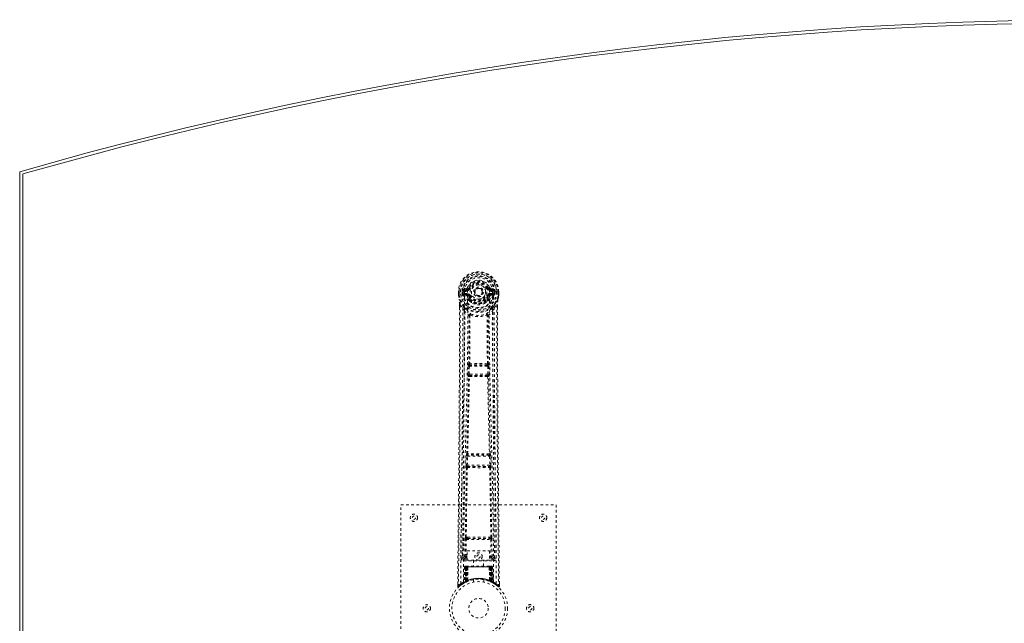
# Model space of a CAD drawing. Header units: inches. Extents: x 20.7 to 104.2, y 28.9 to 88.4.
# Tile 2 of 4: x 20.7 to 58.7, y 65 to 88.4. Entities that reach past the tile are written whole.
import ezdxf

# ---------------------------------------------------------------- set-up
doc = ezdxf.new("R2010")
doc.units = ezdxf.units.IN
doc.header["$MEASUREMENT"] = 0
doc.linetypes.add('SLD-Dashed', pattern=[0.075, 0.05, -0.025])
doc.linetypes.add('SLD-Solid', pattern=[0])

msp = doc.modelspace()

# ---------------------------------------------------------------- linework, layer by layer
at = {"color": 7, "linetype": 'SLD-Solid', "lineweight": 15}
for p, q in [((20.658, 34.752), (20.658, 82.502)), ((20.776, 34.841), (20.776, 82.413)), ((20.776, 82.413), (20.776, 34.841))]:
    msp.add_line(p, q, dxfattribs=at)
at = {"color": 7, "linetype": 'SLD-Dashed', "lineweight": 0}
for p, q in [((37.628, 77.858), (37.629, 77.741)), ((37.632, 77.858), (37.628, 77.858)), ((37.629, 77.741), (37.629, 77.737)), ((37.63, 77.859), (37.63, 77.741)), ((37.686, 77.858), (37.632, 77.858)), ((37.658, 77.857), (37.659, 77.741)), ((37.709, 77.857), (37.686, 77.858)), ((37.714, 77.857), (37.709, 77.857)), ((37.865, 77.857), (37.714, 77.857)), ((37.78, 77.784), (37.78, 77.856)), ((37.78, 77.784), (37.809, 77.786)), ((37.78, 77.784), (37.78, 77.784)), ((37.815, 77.857), (37.809, 77.857)), ((37.809, 77.857), (37.809, 77.786)), ((37.81, 77.785), (37.815, 77.766)), ((37.815, 77.779), (37.815, 77.857)), ((37.815, 77.766), (37.815, 77.779)), ((37.821, 77.742), (37.825, 77.738)), ((37.835, 77.727), (37.825, 77.737)), ((37.951, 78.002), (37.833, 77.978)), ((37.835, 77.727), (37.95, 77.706)), ((37.85, 77.79), (37.85, 77.76)), ((37.85, 77.79), (37.979, 77.79)), ((37.979, 77.735), (37.85, 77.76)), ((37.85, 77.76), (37.979, 77.76)), ((37.863, 77.942), (37.979, 77.962)), ((37.863, 77.942), (37.863, 77.912)), ((37.979, 77.942), (37.863, 77.942)), ((37.979, 77.912), (37.863, 77.912)), ((37.979, 77.962), (37.979, 77.942)), ((37.979, 77.912), (37.979, 77.942)), ((37.979, 77.79), (37.979, 77.76)), ((37.979, 77.735), (37.979, 77.76)), ((37.984, 78.029), (38.039, 78.006)), ((38.034, 77.694), (38.027, 77.705)), ((38.061, 77.705), (38.034, 77.694)), ((38.035, 77.998), (38.039, 78.006)), ((38.039, 78.006), (38.061, 77.996)), ((38.564, 77.859), (38.565, 77.851)), ((38.565, 77.851), (38.564, 77.835)), ((38.755, 77.996), (38.777, 78.006)), ((38.782, 77.694), (38.755, 77.705)), ((38.777, 78.006), (38.781, 77.997)), ((38.789, 77.706), (38.782, 77.694)), ((38.837, 77.962), (38.953, 77.942)), ((38.837, 77.962), (38.837, 77.942)), ((38.953, 77.942), (38.837, 77.942)), ((38.837, 77.912), (38.837, 77.942)), ((38.953, 77.912), (38.837, 77.912)), ((38.837, 77.79), (38.837, 77.76)), ((38.837, 77.79), (38.966, 77.79)), ((38.966, 77.76), (38.837, 77.735)), ((38.837, 77.735), (38.837, 77.76)), ((38.837, 77.76), (38.966, 77.76)), ((38.984, 77.978), (38.865, 78.002)), ((38.866, 77.706), (38.981, 77.727)), ((38.951, 77.858), (38.951, 77.857)), ((39.102, 77.857), (38.951, 77.857)), ((38.953, 77.912), (38.953, 77.942)), ((38.966, 77.76), (38.966, 77.79)), ((38.992, 77.738), (38.981, 77.727)), ((38.981, 77.727), (38.981, 77.727)), ((38.981, 77.727), (38.981, 77.727)), ((38.992, 77.738), (38.995, 77.742)), ((39.001, 77.857), (39.007, 77.857)), ((39.001, 77.779), (39.001, 77.857)), ((39.006, 77.785), (39.001, 77.766)), ((39.001, 77.766), (39.001, 77.779)), ((39.007, 77.786), (39.007, 77.857)), ((39.007, 77.786), (39.036, 77.784)), ((39.037, 77.857), (39.036, 77.784)), ((39.036, 77.784), (39.036, 77.784)), ((39.037, 77.857), (39.037, 77.857)), ((39.108, 77.857), (39.102, 77.857)), ((39.131, 77.858), (39.108, 77.857)), ((39.184, 77.858), (39.131, 77.858)), ((39.158, 77.741), (39.158, 77.857)), ((39.188, 77.858), (39.184, 77.858)), ((39.186, 77.741), (39.187, 77.859)), ((39.188, 77.858), (39.187, 77.741)), ((39.187, 77.737), (39.187, 77.741)), ((37.671, 77.359), (37.671, 77.257)), ((37.673, 77.358), (37.673, 77.256)), ((37.701, 77.357), (37.797, 77.242)), ((38.037, 77.545), (38.036, 77.568)), ((38.055, 77.5), (38.044, 77.518)), ((38.06, 77.573), (38.06, 77.55)), ((38.756, 77.55), (38.756, 77.573)), ((38.773, 77.518), (38.761, 77.5)), ((38.779, 77.545), (38.78, 77.568)), ((39.019, 77.242), (39.115, 77.357)), ((39.143, 77.269), (39.144, 77.358)), ((39.145, 77.359), (39.145, 77.27)), ((37.857, 77.13), (37.797, 77.242)), ((39.019, 77.242), (38.96, 77.13)), ((38.029, 75.076), (38.028, 75.076)), ((38.788, 75.076), (38.787, 75.076)), ((37.998, 74.677), (38.01, 74.986)), ((38.01, 74.986), (38.012, 75.02)), ((38.042, 74.675), (38.054, 74.984)), ((38.774, 74.675), (38.042, 74.675)), ((38.054, 74.984), (38.762, 74.984)), ((38.072, 75.029), (38.073, 75.029)), ((38.744, 75.029), (38.072, 75.029)), ((38.743, 75.029), (38.744, 75.029)), ((38.762, 74.984), (38.774, 74.675)), ((38.807, 74.986), (38.804, 75.02)), ((38.819, 74.677), (38.807, 74.986)), ((38.02, 74.583), (38.008, 74.587)), ((38.065, 74.626), (38.052, 74.631)), ((38.052, 74.631), (38.764, 74.631)), ((38.764, 74.631), (38.751, 74.626)), ((38.796, 74.583), (38.808, 74.587)), ((37.928, 71.155), (37.939, 71.508)), ((37.953, 71.598), (37.952, 71.598)), ((37.973, 71.154), (37.984, 71.506)), ((37.984, 71.506), (38.833, 71.506)), ((37.997, 71.551), (37.997, 71.551)), ((38.819, 71.551), (37.997, 71.551)), ((38.819, 71.551), (38.819, 71.551)), ((38.833, 71.506), (38.843, 71.154)), ((38.864, 71.598), (38.863, 71.598)), ((38.888, 71.155), (38.877, 71.508)), ((37.935, 71.065), (37.941, 71.062)), ((38.843, 71.154), (37.973, 71.154)), ((37.986, 71.106), (37.98, 71.109)), ((37.98, 71.109), (38.836, 71.109)), ((38.836, 71.109), (38.83, 71.106)), ((38.875, 71.062), (38.881, 71.065)), ((35.408, 61.627), (35.408, 69.627)), ((35.408, 69.627), (41.408, 69.627)), ((41.408, 69.627), (41.408, 61.627)), ((37.799, 68.384), (37.792, 67.57)), ((37.884, 67.624), (37.891, 68.284)), ((37.929, 67.623), (37.936, 68.283)), ((37.982, 68.374), (37.933, 68.373)), ((37.936, 68.283), (38.881, 68.283)), ((37.945, 68.327), (37.992, 68.327)), ((37.992, 68.327), (38.824, 68.327)), ((38.824, 68.327), (38.872, 68.327)), ((38.883, 68.373), (38.834, 68.374)), ((38.881, 68.283), (38.888, 67.623)), ((38.932, 67.624), (38.925, 68.284)), ((39.024, 67.57), (39.017, 68.384)), ((37.971, 67.85), (38.832, 67.85)), ((37.971, 67.484), (37.971, 67.85)), ((38.832, 67.85), (38.832, 67.484)), ((37.791, 67.567), (37.795, 67.549)), ((37.792, 67.57), (37.792, 67.569)), ((37.792, 67.569), (37.792, 67.559)), ((37.836, 67.521), (37.836, 67.461)), ((37.971, 67.521), (37.836, 67.521)), ((37.836, 67.461), (38.98, 67.461)), ((37.929, 67.578), (37.929, 67.623)), ((37.971, 67.623), (37.929, 67.623)), ((37.971, 67.578), (37.929, 67.578)), ((38.832, 67.484), (37.971, 67.484)), ((38.213, 67.484), (38.213, 67.252)), ((38.603, 67.252), (38.603, 67.484)), ((38.832, 67.623), (38.888, 67.623)), ((38.832, 67.578), (38.888, 67.578)), ((38.98, 67.521), (38.832, 67.521)), ((38.932, 67.624), (38.888, 67.623)), ((38.888, 67.578), (38.888, 67.623)), ((38.98, 67.461), (38.98, 67.521)), ((39.021, 67.549), (39.025, 67.567)), ((39.024, 67.569), (39.024, 67.57)), ((39.024, 67.559), (39.024, 67.569)), ((37.862, 67.223), (37.841, 66.617)), ((37.875, 67.223), (37.854, 66.625)), ((37.875, 67.223), (37.862, 67.223)), ((37.896, 67.227), (37.873, 66.633)), ((37.893, 67.223), (37.873, 66.636)), ((37.892, 67.252), (37.889, 67.251)), ((37.96, 67.223), (37.893, 67.223)), ((37.894, 67.252), (37.894, 67.252)), ((37.901, 67.223), (37.9, 66.666)), ((37.901, 67.252), (37.901, 67.25)), ((37.906, 67.252), (37.901, 67.252)), ((37.915, 67.252), (37.905, 67.252)), ((37.906, 67.223), (38.911, 67.223)), ((37.906, 66.668), (37.906, 67.223)), ((37.914, 66.672), (37.914, 67.223)), ((37.919, 67.252), (37.915, 67.252)), ((37.918, 67.223), (37.918, 66.674)), ((38.898, 67.223), (37.918, 67.223)), ((37.99, 67.252), (37.923, 67.252)), ((37.933, 67.223), (37.932, 66.681)), ((37.936, 67.223), (37.933, 67.223)), ((37.936, 67.223), (38.88, 67.223)), ((37.936, 66.683), (37.936, 67.223)), ((37.941, 66.671), (37.96, 67.223)), ((37.962, 67.223), (37.942, 66.672)), ((37.96, 67.223), (37.962, 67.223)), ((37.985, 66.7), (37.99, 67.224)), ((37.992, 67.223), (37.987, 66.701)), ((37.992, 67.223), (37.99, 67.224)), ((38.824, 67.252), (37.992, 67.252)), ((38.824, 67.223), (37.992, 67.223)), ((38.826, 67.224), (38.824, 67.223)), ((38.829, 66.701), (38.824, 67.223)), ((38.893, 67.252), (38.826, 67.252)), ((38.826, 67.224), (38.831, 66.7)), ((38.855, 67.223), (38.856, 67.223)), ((38.874, 66.672), (38.855, 67.223)), ((38.923, 67.223), (38.856, 67.223)), ((38.856, 67.223), (38.875, 66.671)), ((38.883, 67.223), (38.88, 67.223)), ((38.88, 67.223), (38.88, 66.683)), ((38.884, 66.681), (38.883, 67.223)), ((38.901, 67.252), (38.897, 67.252)), ((38.898, 66.674), (38.898, 67.223)), ((38.911, 67.252), (38.901, 67.252)), ((38.902, 67.223), (38.902, 66.672)), ((38.915, 67.252), (38.91, 67.252)), ((38.911, 67.223), (38.911, 66.668)), ((38.916, 66.666), (38.916, 67.223)), ((38.943, 66.633), (38.92, 67.227)), ((38.923, 67.252), (38.923, 67.252)), ((38.923, 67.223), (38.943, 66.636)), ((38.928, 67.251), (38.924, 67.252)), ((38.941, 67.223), (38.962, 66.625)), ((38.954, 67.223), (38.941, 67.223)), ((38.954, 67.223), (38.976, 66.617)), ((37.873, 66.636), (37.941, 66.671)), ((37.9, 66.666), (37.906, 66.668)), ((37.913, 66.64), (37.9, 66.666)), ((37.918, 66.642), (37.906, 66.668)), ((37.926, 66.646), (37.914, 66.672)), ((37.93, 66.648), (37.918, 66.674)), ((37.944, 66.655), (37.932, 66.681)), ((37.948, 66.656), (37.936, 66.683)), ((37.942, 66.672), (37.941, 66.671)), ((37.985, 66.7), (37.987, 66.701)), ((37.988, 66.673), (37.991, 66.674)), ((38.208, 66.734), (38.208, 66.638)), ((38.608, 66.638), (38.608, 66.734)), ((38.825, 66.674), (38.828, 66.673)), ((38.829, 66.701), (38.831, 66.7)), ((38.88, 66.683), (38.868, 66.656)), ((38.872, 66.655), (38.868, 66.656)), ((38.884, 66.681), (38.872, 66.655)), ((38.875, 66.671), (38.874, 66.672)), ((38.875, 66.671), (38.943, 66.636)), ((38.898, 66.674), (38.886, 66.648)), ((38.902, 66.672), (38.89, 66.646)), ((38.911, 66.668), (38.898, 66.642)), ((38.916, 66.666), (38.903, 66.64)), ((38.911, 66.668), (38.916, 66.666)), ((37.602, 66.571), (37.601, 66.486)), ((37.601, 66.485), (37.631, 66.485)), ((37.651, 66.463), (37.753, 66.544)), ((37.762, 66.551), (37.823, 66.588)), ((37.826, 66.593), (37.839, 66.6)), ((37.841, 66.617), (37.854, 66.625)), ((37.858, 66.611), (37.924, 66.645)), ((37.88, 66.642), (37.885, 66.641)), ((37.913, 66.64), (37.904, 66.635)), ((37.918, 66.642), (37.913, 66.64)), ((37.944, 66.655), (37.918, 66.642)), ((37.924, 66.645), (37.925, 66.646)), ((37.926, 66.646), (37.93, 66.648)), ((38.886, 66.648), (38.89, 66.646)), ((38.891, 66.646), (38.892, 66.645)), ((38.892, 66.645), (38.958, 66.611)), ((38.903, 66.64), (38.898, 66.642)), ((38.962, 66.625), (38.976, 66.617)), ((38.977, 66.6), (38.99, 66.593)), ((39.185, 66.485), (39.165, 66.463)), ((39.215, 66.486), (39.214, 66.57))]:
    msp.add_line(p, q, dxfattribs=at)
at = {"color": 7, "linetype": 'SLD-Dashed', "lineweight": 0, "flags": 128}
for points in [[(37.982, 77.887), (37.988, 77.965), (38.011, 78.041), (38.05, 78.111), (38.104, 78.172), (38.169, 78.221), (38.244, 78.258), (38.324, 78.28), (38.408, 78.288), (38.492, 78.28), (38.572, 78.258), (38.647, 78.221), (38.713, 78.172), (38.766, 78.111), (38.806, 78.041), (38.828, 77.965), (38.834, 77.887)], [(37.628, 77.858), (37.628, 77.858), (37.629, 77.858), (37.632, 77.858), (37.635, 77.858), (37.64, 77.857), (37.646, 77.857), (37.652, 77.857), (37.658, 77.857)], [(37.629, 77.741), (37.642, 77.646), (37.658, 77.571)], [(37.629, 77.737), (37.63, 77.737), (37.632, 77.737), (37.635, 77.738), (37.638, 77.738), (37.643, 77.739), (37.648, 77.74), (37.653, 77.74), (37.659, 77.741)], [(37.659, 77.741), (37.652, 77.741), (37.646, 77.741), (37.64, 77.741), (37.636, 77.741), (37.632, 77.741), (37.63, 77.741), (37.629, 77.741), (37.629, 77.741)], [(37.629, 77.737), (37.641, 77.649), (37.659, 77.56)], [(37.72, 66.579), (37.726, 68.17), (37.744, 69.759), (37.774, 71.345), (37.812, 72.928), (37.842, 74.168), (37.865, 75.404), (37.875, 76.634), (37.865, 77.857)], [(37.81, 77.785), (37.81, 77.786), (37.809, 77.786)], [(37.815, 77.779), (37.831, 77.787), (37.85, 77.79)], [(37.863, 77.912), (37.84, 77.916), (37.82, 77.929)], [(37.829, 66.635), (37.835, 68.221), (37.856, 69.806), (37.889, 71.388), (37.929, 72.967), (37.961, 74.204), (37.985, 75.437), (37.995, 76.666), (37.982, 77.887)], [(37.977, 77.683), (37.964, 77.7), (37.95, 77.706)], [(38.089, 77.985), (38.084, 77.987), (38.079, 77.989), (38.074, 77.991), (38.07, 77.993), (38.066, 77.994), (38.064, 77.995), (38.062, 77.996), (38.061, 77.996)], [(38.089, 77.717), (38.084, 77.715), (38.079, 77.713), (38.074, 77.711), (38.07, 77.709), (38.066, 77.707), (38.064, 77.706), (38.062, 77.706), (38.061, 77.705)], [(38.462, 77.704), (38.42, 77.695), (38.404, 77.694)], [(38.727, 77.985), (38.732, 77.987), (38.737, 77.989), (38.742, 77.991), (38.746, 77.993), (38.75, 77.994), (38.752, 77.995), (38.754, 77.996), (38.755, 77.996)], [(38.727, 77.717), (38.732, 77.715), (38.737, 77.713), (38.742, 77.711), (38.746, 77.709), (38.75, 77.707), (38.752, 77.706), (38.754, 77.706), (38.755, 77.705)], [(38.987, 66.635), (38.981, 68.221), (38.96, 69.806), (38.927, 71.388), (38.887, 72.967), (38.855, 74.204), (38.831, 75.437), (38.822, 76.666), (38.834, 77.887)], [(38.839, 77.683), (38.852, 77.7), (38.866, 77.706)], [(39.096, 66.579), (39.091, 68.17), (39.072, 69.759), (39.042, 71.345), (39.004, 72.928), (38.974, 74.168), (38.951, 75.404), (38.941, 76.634), (38.951, 77.857)], [(38.996, 77.929), (38.977, 77.916), (38.953, 77.912)], [(38.966, 77.79), (38.985, 77.787), (39.001, 77.779)], [(39.007, 77.786), (39.007, 77.786), (39.006, 77.785)], [(39.007, 77.857), (39.01, 77.857), (39.017, 77.857), (39.026, 77.857), (39.037, 77.857)], [(39.157, 77.56), (39.174, 77.638), (39.187, 77.737)], [(39.158, 77.857), (39.164, 77.857), (39.171, 77.857), (39.176, 77.857), (39.181, 77.857), (39.184, 77.858), (39.187, 77.858), (39.188, 77.858), (39.188, 77.858)], [(39.187, 77.741), (39.188, 77.741), (39.186, 77.741), (39.184, 77.741), (39.18, 77.741), (39.176, 77.741), (39.17, 77.741), (39.164, 77.741), (39.158, 77.741)], [(39.187, 77.737), (39.186, 77.737), (39.184, 77.737), (39.181, 77.738), (39.178, 77.738), (39.173, 77.739), (39.168, 77.74), (39.163, 77.74), (39.158, 77.741)], [(39.187, 77.741), (39.174, 77.646), (39.159, 77.571)], [(37.701, 77.357), (37.702, 76.543), (37.702, 75.695), (37.699, 74.811), (37.696, 74.009), (37.693, 73.491), (37.689, 72.949), (37.685, 72.383), (37.681, 71.819), (37.677, 71.331), (37.671, 70.684), (37.665, 69.996), (37.658, 69.267), (37.651, 68.59), (37.631, 66.485)], [(37.658, 77.571), (37.658, 77.565), (37.659, 77.56)], [(37.839, 77.282), (37.739, 77.405), (37.659, 77.56)], [(37.671, 77.359), (37.671, 77.358), (37.672, 77.358), (37.674, 77.358), (37.678, 77.358), (37.683, 77.357), (37.689, 77.357), (37.695, 77.357), (37.701, 77.357)], [(38.036, 77.568), (38.006, 77.618), (37.977, 77.683)], [(38.034, 77.694), (38.06, 77.633), (38.089, 77.586)], [(38.055, 77.5), (38.13, 77.441), (38.181, 77.414)], [(38.635, 77.414), (38.686, 77.441), (38.761, 77.5)], [(38.78, 77.568), (38.811, 77.618), (38.839, 77.683)], [(38.977, 77.282), (39.077, 77.406), (39.157, 77.56)], [(39.115, 77.357), (39.114, 76.619), (39.114, 75.839), (39.116, 75.016), (39.12, 74.15), (39.124, 73.354), (39.13, 72.524), (39.131, 72.333), (39.133, 72.141), (39.134, 71.947), (39.136, 71.814), (39.137, 71.684), (39.138, 71.548), (39.139, 71.407), (39.143, 70.954), (39.148, 70.449), (39.153, 69.894), (39.156, 69.542), (39.16, 69.17), (39.164, 68.767), (39.167, 68.392), (39.172, 67.901), (39.176, 67.465), (39.179, 67.084), (39.182, 66.757), (39.185, 66.485)], [(39.115, 77.357), (39.121, 77.357), (39.127, 77.357), (39.133, 77.357), (39.138, 77.358), (39.142, 77.358), (39.144, 77.358), (39.145, 77.358), (39.145, 77.359)], [(39.157, 77.56), (39.158, 77.565), (39.159, 77.571)], [(37.671, 77.257), (37.669, 74.64), (37.651, 71.924), (37.627, 69.203), (37.601, 66.485)], [(37.797, 77.242), (37.797, 76.502), (37.796, 75.73), (37.793, 74.927), (37.789, 74.161), (37.784, 73.385), (37.778, 72.609), (37.772, 71.853), (37.766, 71.128), (37.759, 70.452), (37.752, 69.696), (37.745, 68.986), (37.738, 68.289), (37.731, 67.567)], [(37.857, 77.13), (37.848, 73.943), (37.822, 70.755), (37.791, 67.567)], [(37.857, 77.13), (37.941, 77.032), (38.038, 76.945)], [(37.935, 77.194), (37.944, 77.185), (37.95, 77.179)], [(38.086, 76.954), (38.081, 76.964), (38.074, 76.97), (38.067, 76.974), (38.059, 76.974), (38.051, 76.971), (38.045, 76.965), (38.04, 76.956), (38.038, 76.945)], [(38.076, 76.944), (38.075, 76.014), (38.065, 75.081)], [(38.086, 76.954), (38.08, 76.95), (38.077, 76.947), (38.076, 76.946), (38.076, 76.944)], [(38.778, 76.945), (38.776, 76.956), (38.771, 76.965), (38.765, 76.971), (38.758, 76.974), (38.75, 76.974), (38.742, 76.97), (38.735, 76.964), (38.73, 76.954)], [(38.74, 76.944), (38.74, 76.946), (38.739, 76.947), (38.737, 76.95), (38.73, 76.954)], [(38.751, 75.081), (38.741, 76.014), (38.74, 76.944)], [(38.778, 76.945), (38.875, 77.032), (38.96, 77.13)], [(38.867, 77.179), (38.872, 77.185), (38.881, 77.194)], [(39.025, 67.567), (38.994, 70.755), (38.968, 73.943), (38.96, 77.13)], [(39.085, 67.567), (39.081, 67.943), (39.077, 68.372), (39.073, 68.842), (39.068, 69.266), (39.066, 69.489), (39.064, 69.712), (39.062, 69.934), (39.06, 70.187), (39.057, 70.442), (39.055, 70.689), (39.05, 71.193), (39.046, 71.66), (39.042, 72.092), (39.039, 72.515), (39.035, 73.005), (39.029, 73.846), (39.024, 74.694), (39.021, 75.571), (39.019, 76.426), (39.019, 77.242)], [(39.145, 77.27), (39.147, 74.641), (39.165, 71.923), (39.189, 69.204), (39.215, 66.485)], [(38.029, 75.076), (38.04, 76.008), (38.04, 76.937)], [(38.787, 75.076), (38.777, 76.008), (38.776, 76.937)], [(37.998, 74.677), (37.999, 74.677), (38.003, 74.677), (38.007, 74.677), (38.013, 74.677), (38.019, 74.676), (38.026, 74.676), (38.034, 74.676), (38.042, 74.675)], [(38.01, 74.986), (38.015, 74.986), (38.025, 74.985), (38.039, 74.985), (38.054, 74.984)], [(38.052, 74.631), (38.047, 74.635), (38.044, 74.644), (38.042, 74.659), (38.042, 74.667), (38.042, 74.675)], [(38.054, 74.984), (38.055, 74.993), (38.056, 75.001), (38.061, 75.016), (38.066, 75.025), (38.069, 75.028), (38.071, 75.029), (38.072, 75.029)], [(38.762, 74.984), (38.77, 74.985), (38.778, 74.985), (38.785, 74.985), (38.791, 74.985), (38.797, 74.986), (38.801, 74.986), (38.805, 74.986), (38.807, 74.986)], [(38.774, 74.675), (38.775, 74.667), (38.774, 74.659), (38.773, 74.644), (38.769, 74.635), (38.764, 74.631)], [(38.774, 74.675), (38.782, 74.676), (38.79, 74.676), (38.797, 74.676), (38.803, 74.677), (38.809, 74.677), (38.813, 74.677), (38.817, 74.677), (38.819, 74.677)], [(37.953, 71.598), (37.988, 73.093), (38.02, 74.583)], [(37.987, 71.6), (38.023, 73.096), (38.056, 74.588)], [(38.76, 74.588), (38.793, 73.096), (38.829, 71.6)], [(38.863, 71.598), (38.828, 73.093), (38.796, 74.583)], [(37.939, 71.508), (37.941, 71.541), (37.941, 71.543)], [(37.939, 71.508), (37.941, 71.508), (37.944, 71.507), (37.948, 71.507), (37.954, 71.507), (37.96, 71.507), (37.968, 71.507), (37.975, 71.506), (37.984, 71.506)], [(37.957, 71.578), (37.956, 71.58), (37.953, 71.598)], [(38.833, 71.506), (38.841, 71.506), (38.849, 71.507), (38.856, 71.507), (38.862, 71.507), (38.868, 71.507), (38.872, 71.507), (38.876, 71.508), (38.877, 71.508)], [(38.877, 71.508), (38.875, 71.541), (38.875, 71.543)], [(37.9, 68.372), (37.917, 69.718), (37.941, 71.062)], [(37.928, 71.155), (37.93, 71.155), (37.933, 71.155), (37.937, 71.155), (37.943, 71.154), (37.949, 71.154), (37.957, 71.154), (37.965, 71.154), (37.973, 71.154)], [(37.933, 68.373), (37.95, 69.72), (37.975, 71.065)], [(38.841, 71.065), (38.866, 69.72), (38.883, 68.373)], [(38.843, 71.154), (38.852, 71.154), (38.859, 71.154), (38.867, 71.154), (38.873, 71.154), (38.879, 71.155), (38.883, 71.155), (38.886, 71.155), (38.888, 71.155)], [(38.916, 68.372), (38.899, 69.718), (38.875, 71.062)], [(37.891, 68.284), (37.895, 68.284), (37.906, 68.284), (37.92, 68.283), (37.936, 68.283)], [(37.945, 68.327), (37.928, 68.331), (37.917, 68.339)], [(37.982, 68.374), (38.194, 68.374), (38.408, 68.374), (38.623, 68.374), (38.834, 68.374)], [(37.992, 68.327), (38.196, 68.328), (38.402, 68.328), (38.614, 68.328), (38.824, 68.327)], [(38.881, 68.283), (38.896, 68.283), (38.911, 68.284), (38.921, 68.284), (38.925, 68.284)], [(37.884, 67.624), (37.815, 67.595), (37.794, 67.569)], [(37.836, 67.521), (37.86, 67.55), (37.929, 67.578)], [(37.884, 67.624), (37.889, 67.624), (37.899, 67.624), (37.913, 67.623), (37.929, 67.623)], [(38.888, 67.578), (38.957, 67.55), (38.98, 67.521)], [(39.025, 67.567), (39.001, 67.595), (38.932, 67.624)], [(37.862, 67.223), (37.864, 67.223), (37.873, 67.223), (37.886, 67.223), (37.901, 67.223)], [(37.914, 67.223), (37.9, 67.223), (37.887, 67.223), (37.879, 67.223), (37.875, 67.223)], [(37.893, 67.223), (37.894, 67.223), (37.896, 67.223), (37.899, 67.223), (37.904, 67.223), (37.91, 67.223), (37.917, 67.223), (37.925, 67.223), (37.933, 67.223)], [(37.915, 67.25), (37.911, 67.251), (37.908, 67.251), (37.907, 67.252), (37.907, 67.252)], [(37.972, 67.242), (37.965, 67.233), (37.962, 67.223)], [(37.99, 67.224), (37.975, 67.238), (37.972, 67.242)], [(38.826, 67.224), (38.841, 67.238), (38.844, 67.242)], [(38.855, 67.223), (38.851, 67.233), (38.844, 67.242)], [(38.883, 67.223), (38.891, 67.223), (38.899, 67.223), (38.906, 67.223), (38.912, 67.223), (38.917, 67.223), (38.921, 67.223), (38.922, 67.223), (38.923, 67.223)], [(38.894, 67.252), (38.892, 67.252), (38.891, 67.252)], [(38.909, 67.252), (38.909, 67.252), (38.908, 67.251), (38.906, 67.251), (38.902, 67.25)], [(38.941, 67.223), (38.938, 67.223), (38.929, 67.223), (38.917, 67.223), (38.902, 67.223)], [(38.916, 67.223), (38.931, 67.223), (38.943, 67.223), (38.952, 67.223), (38.954, 67.223)], [(38.923, 67.223), (38.922, 67.23), (38.921, 67.232)], [(37.604, 66.486), (37.606, 66.478), (37.61, 66.47), (37.615, 66.464), (37.621, 66.459), (37.628, 66.456), (37.636, 66.455), (37.643, 66.457), (37.649, 66.461)], [(38.942, 66.62), (38.936, 66.623), (38.903, 66.64)], [(38.945, 66.628), (38.943, 66.634), (38.943, 66.636)], [(38.982, 66.6), (38.975, 66.611), (38.971, 66.625)], [(38.975, 66.611), (38.974, 66.617), (38.974, 66.618)], [(39.167, 66.465), (39.174, 66.461), (39.182, 66.459), (39.19, 66.458), (39.198, 66.46), (39.205, 66.463), (39.21, 66.469), (39.213, 66.475), (39.215, 66.483)], [(39.215, 66.485), (39.214, 66.486), (39.213, 66.485), (39.206, 66.485), (39.196, 66.485), (39.191, 66.485), (39.185, 66.485)]]:
    msp.add_lwpolyline(points, dxfattribs=at)
at = {"color": 7, "linetype": 'SLD-Dashed', "lineweight": 0}
for centre, radius in [((38.408, 77.851), 0.7), ((38.408, 77.851), 0.69), ((38.408, 77.851), 0.623), ((38.408, 77.851), 0.32), ((38.408, 77.851), 0.275), ((38.408, 77.851), 0.188), ((38.408, 77.851), 0.156), ((38.408, 77.851), 0.142), ((38.408, 77.851), 0.14), ((38.408, 77.851), 0.138), ((35.908, 69.127), 0.141), ((35.908, 69.127), 0.0625), ((40.908, 69.127), 0.141), ((40.908, 69.127), 0.0625), ((38.408, 67.627), 0.141), ((38.408, 67.627), 0.0625), ((38.408, 65.627), 1.125), ((38.408, 65.627), 1.03), ((38.408, 65.627), 0.376), ((36.408, 65.627), 0.14), ((36.408, 65.627), 0.0625), ((40.408, 65.627), 0.141), ((40.408, 65.627), 0.0625)]:
    msp.add_circle(centre, radius, dxfattribs=at)
at = {"color": 7, "linetype": 'SLD-Solid', "lineweight": 15}
for radius, start, end in [(151.283, 73.98003, 106.01997), (151.165, 74.01375, 105.98625), (151.165, 74.01375, 105.98625)]:
    msp.add_arc((62.408, -62.906), radius, start, end, dxfattribs=at)
at = {"color": 7, "linetype": 'SLD-Dashed', "lineweight": 0}
for centre, radius, start, end in [((38.408, 77.851), 0.78, 0.5288, 179.4712), ((38.408, 77.851), 0.78, 0, 179.4852), ((38.408, 77.851), 0.75, 0.4562, 179.5438), ((38.408, 77.851), 0.629, 0.5443, 179.4557), ((38.408, 77.851), 0.599, 0.5443, 179.4557), ((38.408, 77.863), 0.543, 359.3659, 180.6341), ((38.408, 77.851), 0.459, 22.774, 157.226), ((38.408, 77.851), 0.4, 22.774, 157.226), ((38.408, 77.851), 0.376, 22.774, 157.226), ((38.408, 77.851), 0.346, 22.7741, 157.2259), ((38.408, 77.851), 0.275, 90.0001, 269.9999), ((38.408, 77.851), 0.275, 270.0001, 89.9999), ((37.659, 77.741), 0.03, 180.2178, 185.2738), ((38.408, 77.851), 0.787, 188.3239, 351.6761), ((38.408, 77.851), 0.758, 188.3238, 351.6762), ((37.803, 78.751), 0.895, 268.5066, 270.4045), ((38.408, 77.851), 0.632, 186.0643, 353.9357), ((38.408, 77.851), 0.602, 186.2697, 353.7303), ((38.408, 77.851), 0.593, 172.3909, 179.4476), ((37.899, 77.774), 0.0844, 185.4146, 202.6127), ((38.024, 77.902), 0.206, 158.3408, 172.3377), ((37.849, 77.729), 0.0305, 89.0391, 156.1683), ((38.276, 77.946), 0.497, 204.814, 243.6307), ((37.862, 77.972), 0.0299, 167.8979, 271.9461), ((38.215, 77.947), 0.439, 210.0687, 246.0866), ((37.981, 77.646), 0.242, 89.7357, 118.8238), ((37.98, 77.992), 0.0301, 162.3454, 268.5786), ((37.98, 77.705), 0.0299, 91.047, 179.0079), ((37.942, 78.046), 0.0455, 281.3608, 337.4622), ((38.008, 77.678), 0.031, 31.5929, 170.051), ((37.973, 78.034), 0.0715, 274.7867, 329.7512), ((37.979, 78.031), 0.089, 270, 337.226), ((37.979, 78.031), 0.119, 269.9996, 337.2268), ((37.979, 77.671), 0.119, 22.7743, 90.0001), ((37.979, 77.671), 0.089, 22.774, 90), ((37.977, 77.678), 0.0567, 28.2285, 87.9799), ((38.408, 77.851), 0.376, 202.774, 337.226), ((38.408, 77.851), 0.346, 202.7737, 337.2263), ((38.837, 78.031), 0.119, 202.7732, 270.0004), ((38.837, 77.671), 0.119, 89.9999, 157.2257), ((38.837, 78.031), 0.089, 202.774, 270), ((38.837, 77.671), 0.089, 90, 157.226), ((38.544, 77.941), 0.491, 296.1271, 335.5129), ((38.262, 79.309), 1.402, 291.5604, 293.9861), ((38.601, 77.947), 0.44, 293.9343, 329.9021), ((38.843, 78.033), 0.0714, 210.3154, 265.2476), ((38.808, 77.678), 0.031, 10.1691, 148.1955), ((38.839, 77.679), 0.0565, 91.9605, 151.5628), ((38.874, 78.046), 0.0455, 202.5202, 258.6528), ((38.833, 77.638), 0.249, 61.7048, 89.8624), ((38.836, 77.992), 0.0301, 271.4524, 17.6236), ((38.836, 77.705), 0.0299, 1.0002, 88.9494), ((38.954, 77.972), 0.0299, 268.0499, 12.106), ((38.967, 77.729), 0.0305, 23.8242, 90.9642), ((38.792, 77.902), 0.206, 7.6643, 21.652), ((38.887, 77.782), 0.115, 339.7008, 352.2719), ((38.408, 77.851), 0.593, 0.5524, 7.6091), ((36.47, 77.387), 1.202, 358.6564, 8.8138), ((34.079, 76.718), 3.678, 10.0121, 13.2374), ((38.067, 77.565), 0.0305, 43.9322, 174.3713), ((38.058, 77.522), 0.0505, 88.2678, 115.7589), ((38.059, 77.5), 0.0506, 88.2566, 115.6739), ((38.081, 77.541), 0.0444, 175.0057, 212.6961), ((38.095, 77.495), 0.0404, 127.2355, 172.6777), ((38.088, 77.549), 0.0371, 89.2737, 139.8313), ((38.408, 77.862), 0.453, 219.7485, 320.2508), ((38.093, 77.551), 0.0326, 181.6463, 227.8211), ((38.408, 77.888), 0.494, 226.9722, 313.028), ((38.408, 77.845), 0.411, 219.0115, 320.9885), ((38.408, 77.832), 0.476, 241.4724, 298.5264), ((38.343, 77.847), 0.465, 325.8383, 340.7942), ((38.749, 77.565), 0.0305, 5.6335, 136.0669), ((38.728, 77.549), 0.0371, 40.1631, 90.7358), ((38.723, 77.551), 0.0326, 312.1666, 358.3661), ((38.721, 77.495), 0.0404, 7.3016, 52.7852), ((38.758, 77.522), 0.0504, 64.2254, 91.7502), ((38.758, 77.5), 0.0506, 64.3242, 91.743), ((38.735, 77.541), 0.0444, 327.3949, 5.001), ((42.737, 76.718), 3.678, 166.7631, 169.9885), ((40.346, 77.387), 1.202, 171.1866, 181.3421), ((38.26, 76.794), 0.644, 130.7393, 135.9098), ((39.382, 78.855), 2.203, 225.5682, 228.9433), ((37.917, 77.127), 0.0608, 58.0318, 177.6168), ((38.676, 77.688), 0.888, 215.0292, 230.869), ((38.099, 76.941), 0.0608, 73.4583, 176.3301), ((38.026, 76.938), 0.0143, 356.6462, 32.4463), ((38.073, 76.864), 0.0795, 87.4959, 113.9392), ((38.163, 76.936), 0.0786, 126.2551, 166.6807), ((38.408, 77.865), 0.965, 250.5263, 289.4748), ((38.408, 77.792), 0.844, 249.7734, 290.2268), ((38.14, 77.688), 0.887, 309.1305, 324.9717), ((38.717, 76.941), 0.0608, 3.6693, 106.5406), ((38.653, 76.936), 0.0786, 13.3291, 53.7352), ((38.743, 76.864), 0.0795, 66.0527, 92.5072), ((38.79, 76.938), 0.0143, 147.5542, 183.3571), ((38.899, 77.127), 0.0608, 2.3829, 121.9707), ((37.433, 78.856), 2.205, 311.059, 314.431), ((38.558, 76.795), 0.642, 44.0839, 49.2669), ((38.105, 75.024), 0.0933, 145.8654, 182.4683), ((38.073, 75.074), 0.0451, 177.8573, 268.9568), ((38.059, 74.992), 0.089, 86.181, 109.6172), ((38.074, 75.075), 0.0451, 177.8493, 268.9532), ((38.151, 75.069), 0.0872, 171.8051, 206.8116), ((38.408, 42.347), 32.736, 89.3991, 90.6007), ((38.665, 75.069), 0.0873, 333.1885, 8.1897), ((38.742, 75.075), 0.0451, 271.0486, 2.1459), ((38.743, 75.074), 0.0451, 271.0388, 2.1471), ((38.757, 74.993), 0.088, 70.2499, 93.952), ((38.711, 75.024), 0.0933, 357.5366, 34.1354), ((38.16, 74.65), 0.165, 170.5971, 202.3632), ((38.408, 41.661), 33.37, 89.4251, 90.5749), ((38.703, 74.986), 0.0588, 357.8452, 46.6267), ((38.656, 74.65), 0.165, 337.6312, 9.4084), ((38.053, 74.585), 0.0451, 90.8633, 177.5101), ((38.066, 74.581), 0.0451, 90.8959, 177.4012), ((38.05, 74.496), 0.0918, 86.0197, 108.5483), ((38.116, 74.595), 0.0607, 148.3033, 186.2268), ((38.408, 111.614), 37.028, 269.4553, 270.5445), ((38.408, 107.518), 32.893, 269.4021, 270.5979), ((38.751, 74.581), 0.0451, 2.6037, 89.1022), ((38.699, 74.594), 0.0612, 353.9357, 31.5342), ((38.766, 74.496), 0.092, 71.469, 93.9877), ((38.763, 74.585), 0.0451, 2.4886, 89.1379), ((38.059, 71.547), 0.118, 154.6373, 182.0209), ((37.997, 71.596), 0.0451, 178.3749, 269.3647), ((37.979, 71.476), 0.125, 86.4452, 102.238), ((37.997, 71.595), 0.0433, 202.7738, 270.2205), ((38.046, 71.512), 0.0626, 141.5425, 185.5207), ((38.056, 71.589), 0.0697, 170.9197, 213.0612), ((38.408, 38.027), 33.576, 89.2814, 90.7186), ((38.408, 38.203), 33.351, 89.2944, 90.7056), ((38.76, 71.589), 0.0697, 326.9324, 9.0867), ((38.818, 71.596), 0.0451, 270.6367, 1.6266), ((38.819, 71.596), 0.0451, 270.634, 1.6235), ((38.77, 71.512), 0.0626, 354.4764, 38.4603), ((38.837, 71.477), 0.123, 77.6584, 93.6584), ((38.757, 71.547), 0.118, 357.9867, 25.3615), ((38.148, 71.127), 0.222, 172.8782, 196.3605), ((37.98, 71.063), 0.0451, 90.5596, 178.0559), ((37.986, 71.061), 0.0451, 90.5772, 178.03), ((37.967, 70.929), 0.136, 86.742, 101.1117), ((38.031, 71.14), 0.0601, 166.9071, 211.3959), ((38.031, 71.072), 0.0567, 143.3781, 187.524), ((38.408, 107.198), 36.136, 269.3136, 270.6865), ((38.408, 104.129), 33.026, 269.2675, 270.7325), ((38.83, 71.061), 0.0451, 1.9706, 89.4206), ((38.784, 71.072), 0.057, 352.6063, 36.4855), ((38.785, 71.14), 0.0601, 328.5899, 13.1071), ((38.836, 71.063), 0.0451, 1.9398, 89.4447), ((38.849, 70.929), 0.136, 78.8597, 93.2832), ((38.668, 71.127), 0.222, 343.6411, 7.1173), ((38.18, 68.297), 0.289, 164.9818, 182.6493), ((37.926, 68.115), 0.258, 88.4485, 95.7718), ((37.939, 68.37), 0.0384, 177.0834, 235.3629), ((38.009, 68.367), 0.0756, 175.3425, 211.8443), ((38.013, 68.291), 0.0773, 151.6294, 185.4588), ((38.046, 68.364), 0.0652, 170.5378, 213.5535), ((38.77, 68.364), 0.0652, 326.4351, 9.4374), ((38.808, 68.367), 0.075, 328.0076, 4.8098), ((38.87, 68.373), 0.0456, 271.9245, 359.0023), ((38.804, 68.291), 0.0773, 354.5376, 28.3851), ((38.89, 68.116), 0.258, 84.2213, 91.5582), ((38.636, 68.297), 0.289, 357.3538, 15.0212), ((37.773, 70.43), 2.863, 269.1588, 270.3594), ((37.836, 67.566), 0.105, 179.3625, 270.0844), ((37.836, 67.566), 0.045, 202.0093, 269.9811), ((37.929, 67.623), 0.0451, 179.6181, 269.5743), ((38.887, 67.623), 0.0451, 270.4243, 0.3588), ((38.98, 67.566), 0.105, 269.9165, 0.6366), ((38.98, 67.566), 0.045, 270.0197, 337.9928), ((39.043, 70.444), 2.877, 269.6435, 270.8383), ((37.892, 67.222), 0.03, 90.0033, 178.0029), ((37.893, 67.221), 0.0305, 110.7113, 177.65), ((37.905, 67.222), 0.03, 113.499, 178.0227), ((37.906, 67.22), 0.0315, 89.306, 122.3733), ((37.923, 67.222), 0.03, 90.0603, 178.0715), ((37.928, 67.217), 0.0353, 81.8099, 170.6768), ((37.923, 67.368), 0.12, 255.9161, 259.5548), ((38.315, 67.23), 0.409, 176.9367, 180.9923), ((38.763, 67.226), 0.849, 178.4181, 180.2258), ((38.341, 67.23), 0.422, 177.0373, 180.966), ((38.375, 67.23), 0.442, 177.161, 180.9166), ((38.379, 67.23), 0.443, 177.1737, 180.9225), ((37.99, 67.222), 0.0299, 90.1831, 178.2054), ((37.993, 67.225), 0.0266, 90.7975, 141.4461), ((38.824, 67.225), 0.0264, 38.3598, 89.3888), ((38.826, 67.222), 0.0299, 1.7946, 89.8169), ((38.438, 67.23), 0.442, 359.0834, 2.839), ((38.442, 67.23), 0.442, 359.0788, 2.8343), ((38.893, 67.222), 0.03, 1.9311, 89.9371), ((38.476, 67.23), 0.422, 359.0352, 2.9708), ((38.479, 67.23), 0.423, 359.0445, 2.9707), ((38.498, 67.23), 0.412, 359.0186, 3.0431), ((38.911, 67.22), 0.0315, 57.9465, 90.685), ((38.895, 67.362), 0.114, 280.0893, 283.9911), ((38.085, 67.226), 0.83, 359.7743, 1.622), ((38.911, 67.222), 0.03, 1.9869, 66.5625), ((38.924, 67.222), 0.03, 1.9925, 89.9968), ((38.923, 67.221), 0.0305, 2.3651, 69.3685), ((38.408, 65.626), 1.158, 47.8713, 132.137), ((38.408, 65.595), 1.19, 60.88, 119.12), ((38.402, 65.987), 0.844, 126.4936, 131.7199), ((38.408, 65.627), 1.127, 60.4733, 119.5267), ((38.383, 66.015), 0.807, 125.5345, 130.9189), ((38.396, 66.004), 0.821, 124.4097, 129.6075), ((38.408, 65.628), 1.155, 64.2142, 115.7858), ((38.408, 65.628), 1.155, 64.9104, 115.0896), ((37.911, 66.672), 0.0297, 295.5332, 358.5219), ((37.913, 66.673), 0.0297, 295.4507, 358.5236), ((38.301, 65.857), 0.874, 113.5651, 115.4782), ((38.408, 65.628), 1.155, 65.8865, 114.1135), ((38.366, 66.073), 0.733, 121.2404, 125.2421), ((37.959, 66.684), 0.031, 340.2177, 31.6924), ((38.408, 65.664), 1.12, 67.9256, 112.0744), ((37.958, 66.683), 0.0345, 344.831, 31.0553), ((38.858, 66.683), 0.0345, 148.9555, 195.168), ((38.857, 66.684), 0.0311, 148.3265, 199.6448), ((38.452, 66.075), 0.731, 54.752, 58.7711), ((38.903, 66.673), 0.0297, 181.4764, 244.5493), ((38.905, 66.672), 0.0297, 181.4827, 244.4695), ((38.42, 66.004), 0.821, 50.3925, 55.5903), ((38.431, 66.013), 0.81, 49.0919, 54.4547), ((38.419, 65.994), 0.836, 48.2539, 53.5305), ((38.406, 65.587), 1.206, 124.6784, 131.8736), ((37.631, 66.485), 0.03, 179.4717, 312.1511), ((37.687, 66.515), 0.0631, 208.4749, 235.9322), ((38.404, 65.632), 1.121, 124.6402, 132.0989), ((38.393, 65.393), 1.364, 114.449, 119.5855), ((37.75, 66.579), 0.03, 180.2615, 304.077), ((38.408, 65.627), 1.127, 119.526, 124.6584), ((37.811, 66.618), 0.03, 301.0747, 358.0217), ((37.87, 66.647), 0.0429, 197.0146, 245.8219), ((37.824, 66.626), 0.0299, 300.2943, 358.1033), ((38.266, 65.872), 0.844, 118.7973, 120.341), ((37.857, 66.768), 0.137, 269.4088, 293.5142), ((37.843, 66.637), 0.0299, 299.2539, 358.1984), ((37.889, 66.748), 0.109, 271.2471, 300.4804), ((38.408, 65.627), 1.127, 60.7811, 65.7098), ((38.397, 65.604), 1.154, 59.9257, 63.9562), ((38.491, 65.773), 0.96, 59.6219, 62.5233), ((38.973, 66.637), 0.0299, 181.8058, 240.7498), ((38.973, 66.637), 0.03, 196.8635, 241.2457), ((38.992, 66.626), 0.0299, 181.9017, 239.7007), ((38.946, 66.647), 0.0429, 294.1718, 342.9885), ((38.408, 65.627), 1.127, 55.3407, 60.4748), ((39.025, 66.654), 0.0707, 211.4535, 238.898), ((38.428, 65.661), 1.088, 58.9097, 59.8215), ((39.006, 66.618), 0.03, 181.989, 238.9146), ((38.422, 65.391), 1.366, 60.4192, 65.5468), ((39.066, 66.579), 0.03, 235.9278, 359.7372), ((38.413, 65.633), 1.12, 47.8958, 55.3632), ((38.414, 65.592), 1.2, 48.1038, 55.3368), ((39.185, 66.485), 0.03, 227.8468, 0.5324)]:
    msp.add_arc(centre, radius, start, end, dxfattribs=at)

doc.saveas('drawing.dxf')
